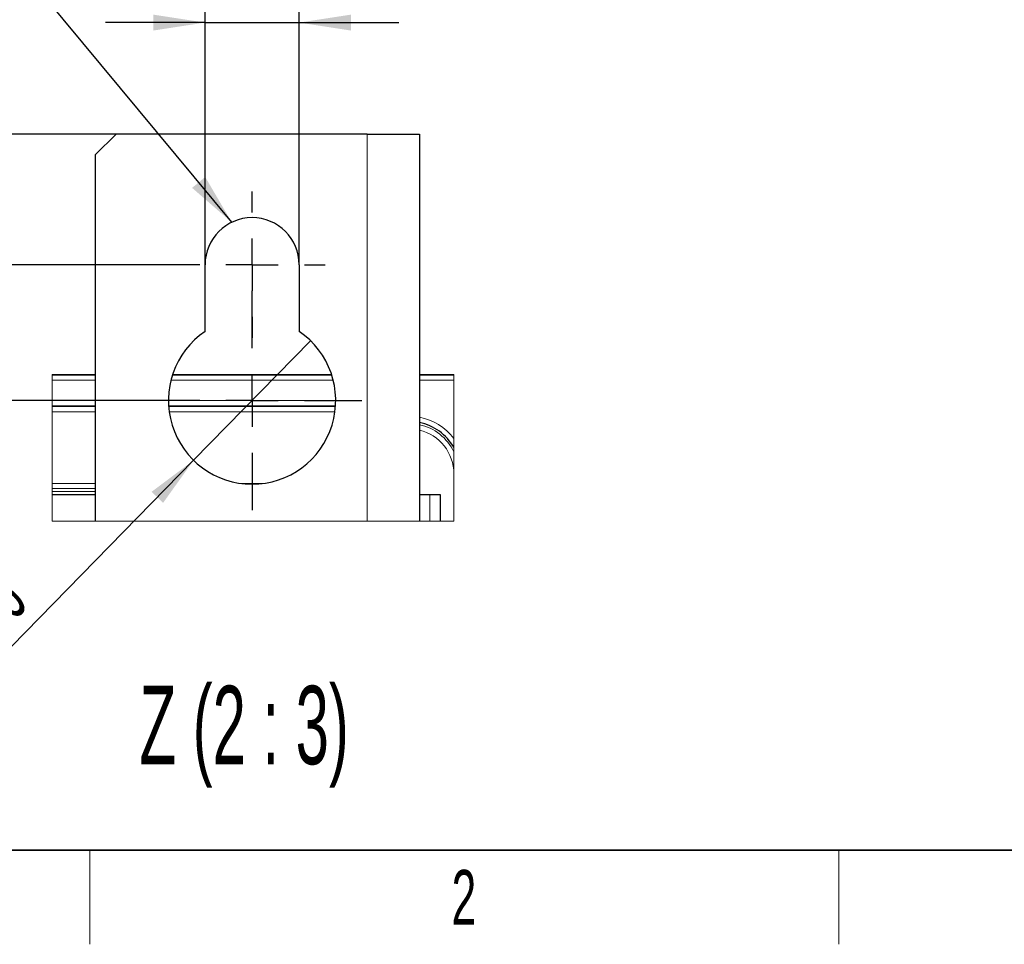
# Model space of a CAD drawing. Header units: millimetres. Extents: x 5 to 418, y 2 to 292.
# Tile 2 of 56: x 69 to 132, y 6 to 65. Entities that reach past the tile are written whole.
import ezdxf

# ---------------------------------------------------------------- set-up
doc = ezdxf.new("R2010")
doc.units = ezdxf.units.MM
doc.layers.add('SLD-0', color=7, linetype='Continuous')
doc.styles.add('SLDTEXTSTYLE0', font='TXT', dxfattribs={"width": 0.605})
doc.styles.add('SLDTEXTSTYLE2', font='TXT', dxfattribs={"width": 0.57})
doc.dimstyles.new('SLDDIMSTYLE2', dxfattribs={"dimtxt": 3.5, "dimasz": 3.302, "dimexe": 0, "dimexo": 0.0625, "dimgap": 0.875, "dimtad": 1, "dimlfac": 1.5, "dimrnd": 1e-09, "dimzin": 12, "dimdsep": 46, "dimtxsty": 'SLDTEXTSTYLE0', "dimsah": 1, "dimcen": 0.09, "dimadec": 0, "dimazin": 3, "dimtfac": 1, "dimtmove": 0, "dimatfit": 0, "dimfxl": 1, "dimfrac": 2, "dimtolj": 1, "dimtzin": 12, "dimarcsym": 0})
doc.dimstyles.new('SLDDIMSTYLE3', dxfattribs={"dimtxt": 3.5, "dimasz": 3.302, "dimexe": 0, "dimexo": 0.0625, "dimgap": 0.875, "dimtad": 1, "dimlfac": 1.5, "dimrnd": 1e-09, "dimzin": 12, "dimdsep": 46, "dimtxsty": 'SLDTEXTSTYLE0', "dimblk1": 'NONE', "dimsah": 1, "dimcen": 0, "dimadec": 0, "dimazin": 3, "dimtfac": 1, "dimtmove": 0, "dimatfit": 3, "dimldrblk": 'NONE', "dimfxl": 1, "dimfrac": 2, "dimtolj": 1, "dimtzin": 12, "dimarcsym": 0})
doc.dimstyles.new('SLDDIMSTYLE4', dxfattribs={"dimtxt": 0.18, "dimasz": 3.302, "dimexe": 0, "dimexo": 0.0625, "dimgap": 0, "dimtad": 0, "dimtih": 1, "dimtoh": 1, "dimdec": 0, "dimrnd": 1e-09, "dimzin": 0, "dimdsep": 46, "dimtxsty": 'Standard', "dimsah": 1, "dimcen": 0.09, "dimadec": 0, "dimazin": 0, "dimtfac": 3.302, "dimtdec": 0, "dimtofl": 0, "dimtmove": 0, "dimatfit": 3, "dimfxl": 1, "dimfrac": 2, "dimtolj": 1, "dimtzin": 0, "dimarcsym": 0})

# ---------------------------------------------------------------- blocks, each defined once
blk = doc.blocks.new('_D_8')
at = {"layer": 'SLD-0', "color": 7}
for p, q in [((81.095, 49.348), (81.095, 65.79)), ((87.095, 49.348), (87.095, 65.79)), ((81.095, 64.79), (74.745, 64.79)), ((81.095, 64.79), (87.095, 64.79)), ((87.095, 64.79), (93.445, 64.79))]:
    blk.add_line(p, q, dxfattribs=at)
for points in [[(81.095, 64.79), (77.793, 65.298), (77.793, 64.282)], [(87.095, 64.79), (90.397, 64.282), (90.397, 65.298)]]:
    blk.add_solid(points, dxfattribs=at)
at = {"layer": 'SLD-0', "color": 7, "insert": (82.758, 69.302), "char_height": 3.5, "attachment_point": 1, "style": 'SLDTEXTSTYLE0'}
blk.add_mtext('9', dxfattribs=at)
blk = doc.blocks.new('_D_9')
at = {"layer": 'SLD-0', "color": 7}
for p, q in [((64.586, 49.348), (64.586, 55.698)), ((79.428, 49.348), (63.586, 49.348)), ((64.586, 49.348), (64.586, 40.682)), ((77.095, 40.682), (63.586, 40.682)), ((64.586, 40.682), (64.586, 34.332))]:
    blk.add_line(p, q, dxfattribs=at)
for points in [[(64.586, 49.348), (65.094, 52.65), (64.078, 52.65)], [(64.586, 40.682), (64.078, 37.38), (65.094, 37.38)]]:
    blk.add_solid(points, dxfattribs=at)
at = {"layer": 'SLD-0', "color": 7, "insert": (60.074, 42.341), "char_height": 3.5, "attachment_point": 1, "rotation": 90, "style": 'SLDTEXTSTYLE0'}
blk.add_mtext('13', dxfattribs=at)
blk = doc.blocks.new('_D_10')
at = {"layer": 'SLD-0', "color": 7}
for p, q in [((55.399, 57.682), (55.399, 64.032)), ((91.428, 57.682), (54.399, 57.682)), ((55.399, 57.682), (55.399, 49.348)), ((79.428, 49.348), (54.399, 49.348)), ((55.399, 49.348), (55.399, 33.316))]:
    blk.add_line(p, q, dxfattribs=at)
for centre, start, end in [((52.713, 37.936), 63.43495, 116.56505), ((52.713, 39.322), 243.43495, 296.56505)]:
    blk.add_arc(centre, 6.006, start, end, dxfattribs=at)
for points in [[(55.399, 57.682), (55.907, 60.984), (54.891, 60.984)], [(55.399, 49.348), (54.891, 46.046), (55.907, 46.046)]]:
    blk.add_solid(points, dxfattribs=at)
at = {"layer": 'SLD-0', "color": 7, "insert": (50.887, 33.95), "char_height": 3.5, "attachment_point": 1, "rotation": 90, "style": 'SLDTEXTSTYLE0'}
blk.add_mtext('12,5', dxfattribs=at)
blk = doc.blocks.new('_D_11')
at = {"layer": 'SLD-0', "color": 7}
for q in [(87.825, 44.494), (64.888, 21.054)]:
    blk.add_line((80.365, 36.87), q, dxfattribs=at)
blk.add_solid([(80.365, 36.87), (77.692, 34.865), (78.418, 34.154)], dxfattribs=at)
at = {"layer": 'SLD-0', "color": 7, "char_height": 3.5, "attachment_point": 1, "rotation": 45.62135, "style": 'SLDTEXTSTYLE0'}
for s, insert in [('16', (65.24, 27.849)), ('%%c', (61.678, 24.195))]:
    blk.add_mtext(s, dxfattribs=dict(at, insert=insert))
blk = doc.blocks.new('_None')
blk = doc.blocks.new('SW_CENTERMARKSYMBOL_4')
at = {"layer": 'SLD-0', "color": 0}
for p, q in [((0, 3.333), (0, 4.667)), ((0, 0), (0, 1.667)), ((-3.333, 0), (-4.667, 0)), ((0, 0), (-1.667, 0)), ((0, 0), (0, -1.667)), ((0, 0), (1.667, 0)), ((3.333, 0), (4.667, 0)), ((0, -3.333), (0, -4.667))]:
    blk.add_line(p, q, dxfattribs=at)
blk = doc.blocks.new('SW_CENTERMARKSYMBOL_5')
at = {"layer": 'SLD-0', "color": 0}
for p, q in [((0, 3.333), (0, 7)), ((0, 0), (0, 1.667)), ((-3.333, 0), (-7, 0)), ((0, 0), (-1.667, 0)), ((0, 0), (0, -1.667)), ((0, 0), (1.667, 0)), ((3.333, 0), (7, 0)), ((0, -3.333), (0, -7))]:
    blk.add_line(p, q, dxfattribs=at)

msp = doc.modelspace()

# ---------------------------------------------------------------- linework, layer by layer
at = {"color": 7, "linetype": 'Continuous', "lineweight": 25}
for p, q in [((75.4282, 57.6817), (74.0949, 56.3484)), ((91.4283, 57.6817), (75.4282, 57.6817)), ((91.4283, 57.6817), (94.7616, 57.6817)), ((94.7616, 57.6817), (94.7616, 32.9981)), ((74.0949, 56.3484), (74.0949, 32.9981)), ((81.0949, 45.0913), (81.0949, 49.3484)), ((87.0949, 49.3484), (87.0949, 45.0913)), ((71.3418, 42.3484), (74.0949, 42.3484)), ((79.0287, 42.3484), (89.1611, 42.3484)), ((94.7616, 42.3484), (96.961, 42.3484)), ((71.3418, 34.6817), (74.0949, 34.6817)), ((94.7616, 34.6817), (95.4282, 34.6817)), ((95.4282, 34.6817), (96.0949, 34.6817)), ((96.0949, 34.6817), (96.0949, 32.9981))]:
    msp.add_line(p, q, dxfattribs=at)
at = {"color": 7, "linetype": 'Continuous', "lineweight": 18}
for p, q in [((91.4283, 57.6817), (91.4283, 32.9981)), ((71.3418, 42.3076), (74.0949, 42.3076)), ((79.0154, 42.3076), (89.1744, 42.3076)), ((94.7616, 42.3076), (96.961, 42.3076)), ((74.0949, 41.9743), (71.3418, 41.9743)), ((89.2693, 41.9743), (78.9206, 41.9743)), ((96.961, 41.9743), (94.7616, 41.9743)), ((71.3418, 40.676), (74.0949, 40.676)), ((74.0949, 40.3427), (71.3418, 40.3427)), ((71.3418, 40.2959), (74.0949, 40.2959)), ((78.7616, 40.676), (89.4282, 40.676)), ((89.4175, 40.3427), (78.7724, 40.3427)), ((78.7756, 40.2959), (89.4143, 40.2959)), ((74.0949, 39.9626), (71.3418, 39.9626)), ((89.3795, 39.9626), (78.8103, 39.9626)), ((71.3418, 35.4008), (74.0949, 35.4008)), ((83.349, 35.4008), (84.8408, 35.4008)), ((74.0949, 35.0675), (71.3418, 35.0675)), ((71.3418, 34.8811), (74.0949, 34.8811)), ((95.4282, 32.9981), (95.4282, 34.6817))]:
    msp.add_line(p, q, dxfattribs=at)
at = {"color": 7, "linetype": 'Continuous', "lineweight": 18, "flags": 128}
msp.add_lwpolyline([(71.3418, 42.3484), (71.3418, 42.3076), (71.3418, 41.9743), (71.3418, 40.676), (71.3418, 40.3427), (71.3418, 40.2959), (71.3418, 39.9626), (71.3418, 35.4008), (71.3418, 35.0675), (71.3418, 34.8811), (71.3418, 34.6817), (71.3418, 32.9981), (74.0949, 32.9981), (91.4283, 32.9981), (94.7616, 32.9981), (95.4282, 32.9981), (96.0949, 32.9981), (96.961, 32.9981), (96.961, 36.0151), (96.961, 37.4073), (96.961, 37.678), (96.961, 38.2656), (96.961, 41.9743), (96.961, 42.3076), (96.961, 42.3484)], dxfattribs=at)
at = {"color": 7, "linetype": 'Continuous', "lineweight": 25}
for centre, radius, start, end in [((84.0949, 49.3484), 3, 0.000024, 179.999976), ((84.0949, 40.6817), 5.3333, 124.228856, 55.771144), ((94.1554, 36.1274), 3.2056, 28.926945, 79.099193)]:
    msp.add_arc(centre, radius, start, end, dxfattribs=at)
at = {"color": 7, "linetype": 'Continuous', "lineweight": 18}
for centre, radius, start, end in [((94.1209, 36.1029), 3.5698, 37.288737, 79.661293), ((94.1166, 36.0665), 3.1446, 25.238744, 78.164805), ((94.0949, 36.0151), 2.8661, 359.999797, 76.549804)]:
    msp.add_arc(centre, radius, start, end, dxfattribs=at)
at = {"layer": 'SLD-0', "lineweight": 35}
msp.add_line((26, 12), (408, 12), dxfattribs=at)
at = {"layer": 'SLD-0', "lineweight": 18}
for p, q in [((73.75, 6), (73.75, 12)), ((121.5, 6), (121.5, 12))]:
    msp.add_line(p, q, dxfattribs=at)

# ---------------------------------------------------------------- block references
at = {"layer": 'SLD-0', "color": 7}
for name, p in [('SW_CENTERMARKSYMBOL_4', (84.0949, 49.3484)), ('SW_CENTERMARKSYMBOL_5', (84.0949, 40.6817))]:
    msp.add_blockref(name, p, dxfattribs=at)

# ---------------------------------------------------------------- texts
at = {"layer": 'SLD-0', "attachment_point": 2}
for s, insert, char_height, style in [('Z (2 : 3)', (83.5923, 22.4885), 5, 'SLDTEXTSTYLE2'), ('2', (97.6027, 10.743), 3.5, 'SLDTEXTSTYLE0')]:
    msp.add_mtext(s, dxfattribs=dict(at, insert=insert, char_height=char_height, style=style))

# ---------------------------------------------------------------- dimensions: what is measured, and where the dimension line sits
at = {"layer": 'SLD-0', "color": 7}
dim = msp.add_linear_dim(base=(87.0949, 64.7898), p1=(81.0949, 49.3484), p2=(87.0949, 49.3484), dimstyle='SLDDIMSTYLE2', dxfattribs=at)
dim.commit()
dim.dimension.update_dxf_attribs({"geometry": '_D_8', "text_midpoint": (84.0949, 64.7898), "dimtype": 160})
dim = msp.add_linear_dim(base=(55.3986, 49.3484), p1=(91.4282, 57.6817), p2=(79.4282, 49.3484), angle=90, text='(<>)', dimstyle='SLDDIMSTYLE2', dxfattribs=at)
dim.commit()
dim.dimension.update_dxf_attribs({"geometry": '_D_10', "text_midpoint": (55.3986, 38.629), "dimtype": 160})
dim = msp.add_linear_dim(base=(64.5862, 40.6817), p1=(79.4282, 49.3484), p2=(77.0949, 40.6817), angle=90, dimstyle='SLDDIMSTYLE2', dxfattribs=at)
dim.commit()
dim.dimension.update_dxf_attribs({"geometry": '_D_9', "text_midpoint": (64.5862, 45.0151), "dimtype": 160})
dim = msp.add_diameter_dim_2p(p1=(87.825, 44.4936), p2=(80.3648, 36.8698), dimstyle='SLDDIMSTYLE3', dxfattribs=at)
dim.commit()
dim.dimension.update_dxf_attribs({"geometry": '_D_11', "text_midpoint": (68.424, 24.6672), "dimtype": 163})

# ---------------------------------------------------------------- leaders
msp.add_leader([(82.7951, 52.0522), (68.4418, 69.3683)], dimstyle='SLDDIMSTYLE4', dxfattribs=at)

doc.saveas('drawing.dxf')
